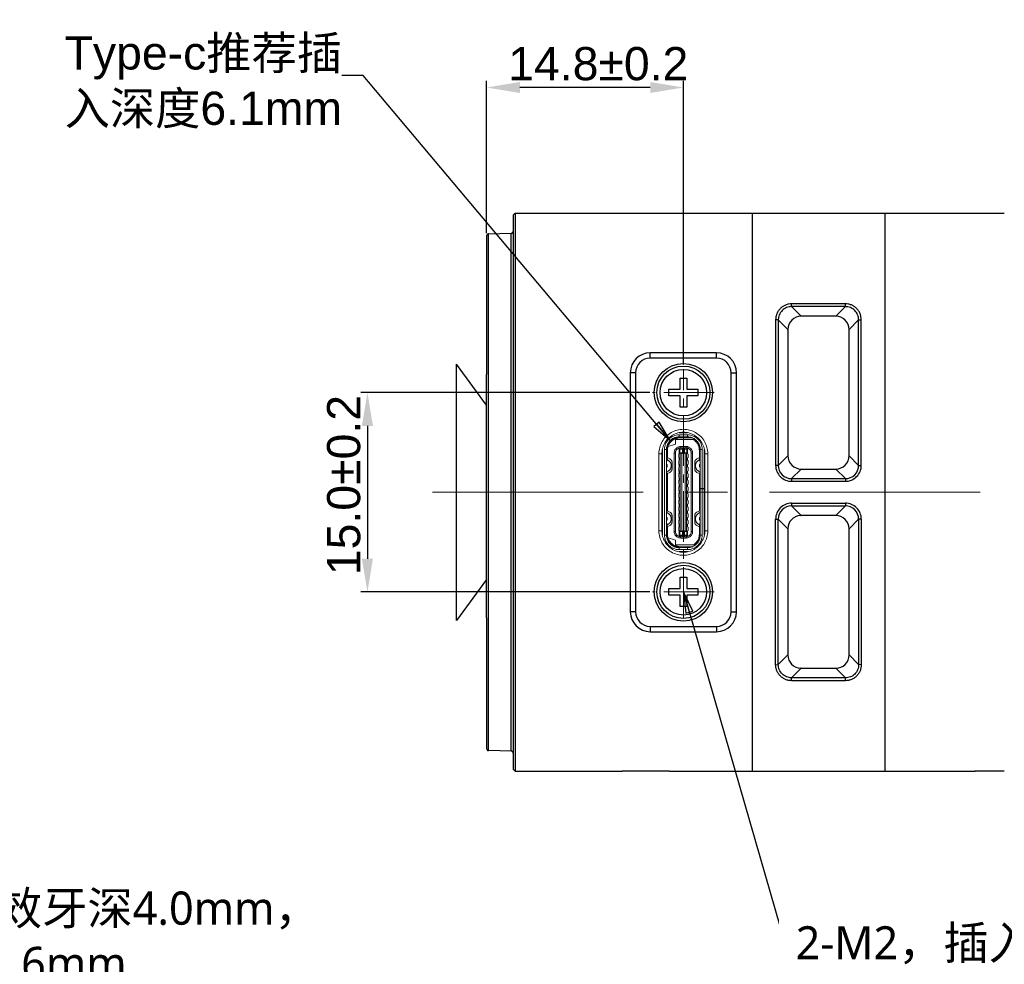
# Model space of a CAD drawing. Header units: millimetres. Extents: x 5359 to 5801, y -1494 to -1181.
# Tile 20 of 22: x 5662 to 5736, y -1326 to -1255. Entities that reach past the tile are written whole.
import ezdxf

# ---------------------------------------------------------------- set-up
doc = ezdxf.new("R2010")
doc.units = ezdxf.units.MM
doc.linetypes.add('CENTER', pattern=[50.8, 31.75, -6.35, 6.35, -6.35])
doc.linetypes.add('CENTER2', pattern=[28.575, 19.05, -3.175, 3.175, -3.175])
doc.layers.add('06___PRT_ALL_SURFS', color=7, linetype='Continuous')
doc.styles.add('HANA', font='arial.ttf')
doc.styles.get("Standard").update_dxf_attribs({"font": 'AcadEref.ttf'})
doc.styles.add('微软雅黑', font='txt')
doc.dimstyles.new('HANA$0', dxfattribs={"dimtxt": 2.5, "dimasz": 2.5, "dimexe": 0.5, "dimexo": 0.2, "dimgap": 0.5, "dimtad": 1, "dimzin": 1, "dimdsep": 46, "dimtxsty": 'HANA', "dimcen": 0, "dimclrd": 3, "dimclre": 3, "dimclrt": 4, "dimadec": 0, "dimazin": 0, "dimtfac": 1, "dimtmove": 0, "dimatfit": 3, "dimfxl": 1, "dimtzin": 0, "dimarcsym": 0})
doc.dimstyles.get("Standard").update_dxf_attribs({"dimtxt": 0.15625, "dimasz": 0.1875, "dimexe": 0.18, "dimexo": 0.0625, "dimgap": 0.09, "dimtad": 0, "dimtih": 1, "dimtoh": 1, "dimdec": 3, "dimzin": 4, "dimdsep": 46, "dimtxsty": 'Standard', "dimblk": 'CLOSED', "dimblk1": 'CLOSED', "dimblk2": 'CLOSED', "dimcen": 0.09, "dimadec": 0, "dimazin": 0, "dimtp": 0.001, "dimtm": 0.001, "dimtfac": 1, "dimtdec": 3, "dimtofl": 0, "dimtmove": 0, "dimatfit": 3, "dimldrblk": 'CLOSED', "dimfxl": 1, "dimtolj": 1, "dimtzin": 4, "dimarcsym": 0})

# ---------------------------------------------------------------- blocks, each defined once
blk = doc.blocks.new('*D54')
at = {"color": 3, "lineweight": -2}
for p, q in [((5696.696, -1270.632), (5696.696, -1259.16)), ((5711.516, -1280.508), (5711.516, -1259.16)), ((5709.016, -1259.66), (5699.196, -1259.66))]:
    blk.add_line(p, q, dxfattribs=at)
at = {"color": 3}
for points in [[(5699.196, -1259.243), (5699.196, -1260.076), (5696.696, -1259.66)], [(5709.016, -1260.076), (5709.016, -1259.243), (5711.516, -1259.66)]]:
    blk.add_solid(points, dxfattribs=at)
at = {"layer": 'Defpoints', "color": 0}
for p in [(5696.696, -1259.66), (5696.696, -1270.832), (5711.516, -1280.708)]:
    blk.add_point(p, dxfattribs=at)
at = {"color": 4, "lineweight": 5, "insert": (5705.106, -1257.883), "char_height": 2.5, "attachment_point": 5, "style": 'HANA'}
blk.add_mtext('14.8%%p0.2', dxfattribs=at)
blk = doc.blocks.new('_CLOSED')
at = {"color": 0, "linetype": 'ByBlock'}
for p, q in [((0, 0), (-1, 0.167)), ((-1, 0.167), (-1, -0.167)), ((-1, -0.167), (0, 0)), ((-1, 0), (0, 0))]:
    blk.add_line(p, q, dxfattribs=at)
blk = doc.blocks.new('*D64')
at = {"color": 3, "lineweight": -2}
for p, q in [((5708.987, -1282.634), (5687.215, -1282.634)), ((5687.715, -1285.134), (5687.715, -1295.134)), ((5708.987, -1297.634), (5687.215, -1297.634))]:
    blk.add_line(p, q, dxfattribs=at)
at = {"color": 3}
for points in [[(5688.131, -1285.134), (5687.298, -1285.134), (5687.715, -1282.634)], [(5687.298, -1295.134), (5688.131, -1295.134), (5687.715, -1297.634)]]:
    blk.add_solid(points, dxfattribs=at)
at = {"layer": 'Defpoints', "color": 0}
for p in [(5709.187, -1282.634), (5687.715, -1297.634), (5709.187, -1297.634)]:
    blk.add_point(p, dxfattribs=at)
at = {"color": 4, "lineweight": 5, "insert": (5685.938, -1289.592), "char_height": 2.5, "attachment_point": 5, "rotation": 90, "style": 'HANA'}
blk.add_mtext('{\\fSimSun|b0|i0|c134|p34;\\C1;}15.0%%p0.2', dxfattribs=at)

msp = doc.modelspace()

# ---------------------------------------------------------------- linework, layer by layer
at = {"color": 7, "linetype": 'Continuous'}
for p, q in [((5698.696, -1269.283), (5698.846, -1269.132)), ((5698.847, -1269.132), (5698.846, -1311.135)), ((5698.847, -1269.132), (5698.847, -1269.132)), ((5698.847, -1269.132), (5735.696, -1269.132)), ((5716.696, -1269.132), (5716.696, -1311.135)), ((5726.696, -1269.132), (5726.696, -1311.135)), ((5698.696, -1269.283), (5698.696, -1310.985)), ((5696.842, -1270.682), (5696.831, -1270.683)), ((5696.842, -1270.682), (5698.55, -1270.637)), ((5696.842, -1309.585), (5696.842, -1270.682)), ((5698.55, -1270.637), (5698.571, -1270.635)), ((5698.55, -1309.63), (5698.55, -1270.637)), ((5696.696, -1270.832), (5696.696, -1270.832)), ((5696.696, -1270.832), (5696.696, -1270.832)), ((5696.696, -1270.832), (5696.696, -1281.279)), ((5719.671, -1276.159), (5719.671, -1275.946)), ((5723.721, -1275.946), (5719.671, -1275.946)), ((5723.721, -1276.159), (5719.671, -1276.159)), ((5719.671, -1276.159), (5720.396, -1276.883)), ((5723.721, -1276.159), (5722.997, -1276.883)), ((5723.721, -1276.159), (5723.721, -1275.946)), ((5718.47, -1277.152), (5718.47, -1288.11)), ((5718.67, -1277.157), (5719.396, -1277.883)), ((5722.997, -1276.883), (5720.396, -1276.883)), ((5724.722, -1277.157), (5723.996, -1277.883)), ((5724.923, -1288.11), (5724.922, -1277.152)), ((5719.396, -1277.883), (5719.396, -1287.384)), ((5723.996, -1287.384), (5723.996, -1277.883)), ((5709.016, -1280.034), (5709.016, -1279.634)), ((5714.016, -1279.634), (5709.016, -1279.634)), ((5714.016, -1280.034), (5709.016, -1280.034)), ((5714.016, -1280.034), (5714.016, -1279.634)), ((5696.696, -1299.584), (5696.696, -1281.279)), ((5707.516, -1281.134), (5707.516, -1299.134)), ((5707.916, -1281.134), (5707.516, -1281.134)), ((5707.916, -1281.134), (5707.916, -1299.134)), ((5711.266, -1282.384), (5711.266, -1281.534)), ((5711.266, -1281.534), (5711.766, -1281.534)), ((5711.766, -1281.534), (5711.766, -1282.384)), ((5715.116, -1299.134), (5715.116, -1281.134)), ((5715.116, -1281.134), (5715.516, -1281.134)), ((5715.516, -1299.134), (5715.516, -1281.134)), ((5710.416, -1282.884), (5710.416, -1282.384)), ((5710.416, -1282.384), (5711.266, -1282.384)), ((5711.766, -1282.384), (5712.616, -1282.384)), ((5712.616, -1282.384), (5712.616, -1282.884)), ((5711.266, -1282.884), (5710.416, -1282.884)), ((5711.266, -1283.734), (5711.266, -1282.884)), ((5711.766, -1282.884), (5711.766, -1283.734)), ((5712.616, -1282.884), (5711.766, -1282.884)), ((5711.766, -1283.734), (5711.266, -1283.734)), ((5718.67, -1288.11), (5719.396, -1287.384)), ((5724.723, -1288.11), (5723.996, -1287.384)), ((5718.67, -1288.11), (5718.47, -1288.11)), ((5719.669, -1289.11), (5720.396, -1288.383)), ((5720.396, -1288.383), (5722.997, -1288.383)), ((5723.723, -1289.11), (5722.997, -1288.383)), ((5724.723, -1288.11), (5724.923, -1288.11)), ((5719.669, -1289.11), (5723.723, -1289.11)), ((5719.669, -1289.11), (5719.669, -1289.31)), ((5723.723, -1289.11), (5723.723, -1289.31)), ((5719.669, -1289.31), (5723.723, -1289.31)), ((5719.669, -1290.957), (5723.723, -1290.957)), ((5719.669, -1290.957), (5719.669, -1291.157)), ((5719.669, -1291.157), (5723.723, -1291.157)), ((5719.669, -1291.157), (5720.394, -1291.882)), ((5723.723, -1291.157), (5722.997, -1291.883)), ((5723.723, -1290.957), (5723.723, -1291.157)), ((5718.47, -1292.156), (5718.67, -1292.156)), ((5718.47, -1303.114), (5718.47, -1292.156)), ((5718.67, -1292.156), (5719.395, -1292.881)), ((5720.36, -1291.883), (5720.388, -1291.882)), ((5722.997, -1291.883), (5720.36, -1291.883)), ((5720.388, -1291.882), (5720.394, -1291.882)), ((5724.723, -1292.156), (5723.996, -1292.883)), ((5724.923, -1292.156), (5724.723, -1292.156)), ((5724.923, -1292.156), (5724.922, -1303.114)), ((5719.395, -1292.881), (5719.395, -1302.385)), ((5723.996, -1302.384), (5723.996, -1292.883)), ((5711.266, -1297.384), (5711.266, -1296.534)), ((5711.266, -1296.534), (5711.766, -1296.534)), ((5711.766, -1296.534), (5711.766, -1297.384)), ((5710.416, -1297.884), (5710.416, -1297.384)), ((5710.416, -1297.384), (5711.266, -1297.384)), ((5711.766, -1297.384), (5712.616, -1297.384)), ((5712.616, -1297.384), (5712.616, -1297.884)), ((5711.266, -1297.884), (5710.416, -1297.884)), ((5711.266, -1298.734), (5711.266, -1297.884)), ((5711.766, -1297.884), (5711.766, -1298.734)), ((5712.616, -1297.884), (5711.766, -1297.884)), ((5711.766, -1298.734), (5711.266, -1298.734)), ((5696.696, -1299.584), (5696.696, -1309.435)), ((5707.916, -1299.134), (5707.516, -1299.134)), ((5715.116, -1299.134), (5715.516, -1299.134)), ((5709.016, -1300.234), (5709.016, -1300.634)), ((5709.016, -1300.234), (5714.016, -1300.234)), ((5714.016, -1300.234), (5714.016, -1300.634)), ((5709.016, -1300.634), (5714.016, -1300.634)), ((5718.67, -1303.11), (5719.395, -1302.385)), ((5724.722, -1303.11), (5723.996, -1302.384)), ((5718.47, -1303.114), (5718.67, -1303.11)), ((5724.922, -1303.114), (5724.722, -1303.11)), ((5719.671, -1304.108), (5720.394, -1303.384)), ((5720.36, -1303.383), (5722.997, -1303.383)), ((5720.36, -1303.383), (5720.37, -1303.383)), ((5720.394, -1303.384), (5720.37, -1303.383)), ((5723.721, -1304.108), (5722.997, -1303.383)), ((5723.721, -1304.108), (5719.671, -1304.108)), ((5719.671, -1304.32), (5719.671, -1304.108)), ((5723.721, -1304.32), (5719.671, -1304.32)), ((5723.721, -1304.32), (5723.721, -1304.108)), ((5696.696, -1309.435), (5696.696, -1309.435)), ((5696.696, -1309.435), (5696.696, -1309.435)), ((5698.55, -1309.63), (5696.842, -1309.585)), ((5698.846, -1311.135), (5698.696, -1310.985)), ((5698.846, -1311.135), (5698.846, -1311.135)), ((5698.846, -1311.135), (5698.846, -1311.135)), ((5698.846, -1311.135), (5706.909, -1311.135)), ((5698.846, -1311.135), (5698.846, -1311.135)), ((5710.483, -1311.135), (5729.909, -1311.135)), ((5733.483, -1311.135), (5733.496, -1311.135)), ((5735.695, -1311.135), (5733.483, -1311.135))]:
    msp.add_line(p, q, dxfattribs=at)
at = {"color": 6, "linetype": 'CENTER2', "lineweight": 5, "ltscale": 0.2}
for p, q in [((5711.516, -1299.584), (5711.516, -1280.862)), ((5713.845, -1282.634), (5709.187, -1282.634)), ((5713.845, -1297.634), (5709.187, -1297.634))]:
    msp.add_line(p, q, dxfattribs=at)
at = {"color": 6, "linetype": 'CENTER2', "lineweight": 5}
for p, q in [((5710.916, -1286.524), (5710.916, -1286.074)), ((5710.916, -1286.074), (5711.016, -1286.074)), ((5712.358, -1286.174), (5710.916, -1286.174)), ((5711.016, -1286.174), (5711.016, -1286.074)), ((5711.836, -1285.664), (5711.196, -1285.664)), ((5711.196, -1285.814), (5711.196, -1285.964)), ((5711.196, -1285.814), (5711.836, -1285.814)), ((5711.836, -1285.964), (5711.196, -1285.964)), ((5711.261, -1285.984), (5711.261, -1286.034)), ((5712.028, -1285.984), (5711.261, -1285.984)), ((5712.194, -1286.034), (5711.261, -1286.034)), ((5711.761, -1285.964), (5711.761, -1285.984)), ((5711.836, -1285.964), (5711.836, -1285.814)), ((5709.946, -1293.354), (5709.946, -1286.914)), ((5710.096, -1286.914), (5710.096, -1293.354)), ((5710.246, -1286.914), (5710.096, -1286.914)), ((5710.246, -1286.914), (5710.246, -1293.354)), ((5710.261, -1286.984), (5710.246, -1286.984)), ((5710.261, -1287.49), (5710.261, -1286.984)), ((5710.311, -1286.984), (5710.261, -1286.984)), ((5710.916, -1286.524), (5710.296, -1286.723)), ((5710.311, -1287.534), (5710.311, -1286.984)), ((5711.196, -1287.229), (5711.196, -1286.807)), ((5711.246, -1286.889), (5711.246, -1287.154)), ((5711.246, -1286.889), (5711.441, -1286.889)), ((5711.441, -1286.901), (5711.246, -1286.901)), ((5711.316, -1286.689), (5711.316, -1286.889)), ((5711.716, -1286.689), (5711.316, -1286.689)), ((5711.316, -1286.789), (5711.716, -1286.789)), ((5711.441, -1286.789), (5711.441, -1287.223)), ((5711.591, -1286.81), (5711.441, -1286.81)), ((5711.591, -1287.223), (5711.591, -1286.789)), ((5711.591, -1286.889), (5711.786, -1286.889)), ((5711.786, -1286.901), (5711.591, -1286.901)), ((5711.716, -1286.889), (5711.716, -1286.689)), ((5711.786, -1287.154), (5711.786, -1286.889)), ((5711.836, -1287.229), (5711.836, -1286.807)), ((5712.721, -1287.534), (5712.721, -1286.984)), ((5712.771, -1286.984), (5712.721, -1286.984)), ((5712.771, -1287.477), (5712.771, -1286.984)), ((5712.786, -1286.984), (5712.771, -1286.984)), ((5712.786, -1289.854), (5712.786, -1286.914)), ((5712.786, -1286.914), (5712.936, -1286.914)), ((5712.936, -1289.854), (5712.936, -1286.914)), ((5713.086, -1286.914), (5713.086, -1289.854)), ((5709.675, -1293.033), (5709.675, -1287.234)), ((5709.675, -1287.234), (5709.896, -1287.234)), ((5709.896, -1293.034), (5709.896, -1287.234)), ((5710.246, -1287.134), (5710.261, -1287.134)), ((5710.271, -1287.49), (5710.271, -1287.776)), ((5710.296, -1287.734), (5710.296, -1287.534)), ((5710.296, -1287.67), (5710.43, -1287.766)), ((5710.299, -1287.528), (5710.495, -1287.626)), ((5710.816, -1293.079), (5710.816, -1287.189)), ((5710.916, -1287.189), (5710.816, -1287.189)), ((5710.916, -1287.189), (5710.916, -1293.079)), ((5711.166, -1287.259), (5711.196, -1287.229)), ((5711.166, -1287.509), (5711.166, -1287.259)), ((5711.196, -1287.539), (5711.166, -1287.509)), ((5711.166, -1287.759), (5711.196, -1287.729)), ((5711.166, -1288.009), (5711.166, -1287.759)), ((5711.196, -1287.539), (5711.196, -1287.729)), ((5711.246, -1287.154), (5711.271, -1287.166)), ((5711.271, -1293.101), (5711.271, -1287.166)), ((5711.298, -1287.176), (5711.441, -1287.176)), ((5711.391, -1287.223), (5711.391, -1293.044)), ((5711.441, -1287.223), (5711.391, -1287.223)), ((5711.441, -1287.063), (5711.591, -1287.063)), ((5711.591, -1287.156), (5711.441, -1287.156)), ((5711.591, -1287.176), (5711.734, -1287.176)), ((5711.641, -1287.223), (5711.591, -1287.223)), ((5711.641, -1293.044), (5711.641, -1287.223)), ((5711.761, -1287.166), (5711.786, -1287.154)), ((5711.761, -1287.166), (5711.761, -1293.101)), ((5711.836, -1287.229), (5711.866, -1287.259)), ((5711.866, -1287.509), (5711.836, -1287.539)), ((5711.836, -1287.729), (5711.836, -1287.539)), ((5711.866, -1287.759), (5711.836, -1287.729)), ((5711.866, -1287.509), (5711.866, -1287.259)), ((5711.866, -1288.009), (5711.866, -1287.759)), ((5712.116, -1293.079), (5712.116, -1287.189)), ((5712.216, -1287.189), (5712.116, -1287.189)), ((5712.216, -1287.189), (5712.216, -1293.079)), ((5712.738, -1287.525), (5712.537, -1287.626)), ((5712.602, -1287.766), (5712.736, -1287.67)), ((5712.736, -1287.52), (5712.736, -1287.747)), ((5712.761, -1287.79), (5712.761, -1287.477)), ((5712.771, -1287.134), (5712.786, -1287.134)), ((5712.786, -1287.167), (5712.771, -1287.167)), ((5712.771, -1287.23), (5712.786, -1287.23)), ((5712.786, -1287.359), (5712.771, -1287.359)), ((5713.106, -1287.169), (5713.086, -1287.169)), ((5713.086, -1287.349), (5713.105, -1287.349)), ((5713.106, -1287.419), (5713.086, -1287.419)), ((5713.086, -1287.599), (5713.105, -1287.599)), ((5713.106, -1287.669), (5713.086, -1287.669)), ((5713.106, -1287.169), (5713.106, -1287.349)), ((5713.106, -1287.419), (5713.106, -1287.599)), ((5713.106, -1287.849), (5713.106, -1287.669)), ((5713.136, -1287.234), (5713.136, -1293.033)), ((5713.357, -1287.234), (5713.136, -1287.234)), ((5713.357, -1287.234), (5713.357, -1293.033)), ((5710.255, -1288.009), (5710.246, -1288.003)), ((5710.246, -1288.264), (5710.255, -1288.258)), ((5710.43, -1288.501), (5710.246, -1288.634)), ((5710.261, -1288.253), (5710.261, -1288.015)), ((5710.296, -1288.177), (5710.296, -1288.091)), ((5710.596, -1288.177), (5710.596, -1288.091)), ((5710.661, -1288.373), (5710.661, -1287.894)), ((5711.196, -1288.039), (5711.166, -1288.009)), ((5711.166, -1288.259), (5711.196, -1288.229)), ((5711.166, -1288.259), (5711.166, -1288.509)), ((5711.196, -1288.539), (5711.166, -1288.509)), ((5711.196, -1288.039), (5711.196, -1288.229)), ((5711.836, -1288.039), (5711.866, -1288.009)), ((5711.836, -1288.229), (5711.836, -1288.039)), ((5711.836, -1288.229), (5711.866, -1288.259)), ((5711.836, -1288.539), (5711.866, -1288.509)), ((5711.866, -1288.509), (5711.866, -1288.259)), ((5712.371, -1287.894), (5712.371, -1288.373)), ((5712.436, -1288.091), (5712.436, -1288.177)), ((5712.786, -1288.634), (5712.602, -1288.501)), ((5712.736, -1288.091), (5712.736, -1288.177)), ((5712.771, -1288.253), (5712.771, -1288.015)), ((5712.786, -1288.003), (5712.778, -1288.009)), ((5712.778, -1288.258), (5712.786, -1288.264)), ((5713.086, -1287.849), (5713.105, -1287.849)), ((5713.106, -1287.919), (5713.086, -1287.919)), ((5713.086, -1288.099), (5713.106, -1288.099)), ((5713.106, -1288.169), (5713.086, -1288.169)), ((5713.086, -1288.349), (5713.105, -1288.349)), ((5713.106, -1288.419), (5713.086, -1288.419)), ((5713.106, -1287.919), (5713.106, -1288.099)), ((5713.106, -1288.349), (5713.106, -1288.169)), ((5713.106, -1288.419), (5713.106, -1288.599)), ((5710.261, -1289.169), (5710.246, -1289.169)), ((5710.261, -1291.634), (5710.261, -1288.634)), ((5710.261, -1288.759), (5710.495, -1288.642)), ((5710.311, -1288.734), (5710.311, -1291.534)), ((5711.166, -1288.759), (5711.196, -1288.729)), ((5711.166, -1288.759), (5711.166, -1289.009)), ((5711.196, -1289.039), (5711.166, -1289.009)), ((5711.166, -1289.259), (5711.196, -1289.229)), ((5711.196, -1288.539), (5711.196, -1288.729)), ((5711.196, -1289.039), (5711.196, -1289.229)), ((5711.836, -1288.729), (5711.836, -1288.539)), ((5711.836, -1288.729), (5711.866, -1288.759)), ((5711.836, -1289.039), (5711.866, -1289.009)), ((5711.836, -1289.229), (5711.836, -1289.039)), ((5711.866, -1289.259), (5711.836, -1289.229)), ((5711.866, -1289.009), (5711.866, -1288.759)), ((5712.537, -1288.642), (5712.771, -1288.759)), ((5712.721, -1288.734), (5712.721, -1291.534)), ((5712.766, -1289.034), (5712.786, -1289.034)), ((5712.771, -1291.634), (5712.771, -1288.634)), ((5712.786, -1288.859), (5712.771, -1288.859)), ((5712.771, -1289.009), (5712.786, -1289.009)), ((5713.086, -1288.599), (5713.105, -1288.599)), ((5713.106, -1288.669), (5713.086, -1288.669)), ((5713.086, -1288.849), (5713.105, -1288.849)), ((5713.106, -1288.919), (5713.086, -1288.919)), ((5713.086, -1289.099), (5713.105, -1289.099)), ((5713.106, -1289.169), (5713.086, -1289.169)), ((5713.106, -1288.669), (5713.106, -1288.849)), ((5713.106, -1288.919), (5713.106, -1289.099)), ((5713.106, -1289.169), (5713.106, -1289.349)), ((5710.246, -1289.349), (5710.261, -1289.349)), ((5711.166, -1289.259), (5711.166, -1289.509)), ((5711.196, -1289.539), (5711.166, -1289.509)), ((5711.166, -1289.759), (5711.196, -1289.729)), ((5711.166, -1289.759), (5711.166, -1290.009)), ((5711.196, -1289.539), (5711.196, -1289.729)), ((5711.836, -1289.539), (5711.866, -1289.509)), ((5711.836, -1289.729), (5711.836, -1289.539)), ((5711.866, -1289.759), (5711.836, -1289.729)), ((5711.866, -1289.509), (5711.866, -1289.259)), ((5711.866, -1290.009), (5711.866, -1289.759)), ((5712.786, -1289.854), (5713.086, -1289.854)), ((5712.786, -1293.354), (5712.786, -1289.874)), ((5713.086, -1289.874), (5712.786, -1289.874)), ((5712.936, -1293.354), (5712.936, -1289.874)), ((5713.086, -1289.349), (5713.105, -1289.349)), ((5713.106, -1289.419), (5713.086, -1289.419)), ((5713.086, -1289.599), (5713.106, -1289.599)), ((5713.106, -1289.669), (5713.086, -1289.669)), ((5713.086, -1289.849), (5713.105, -1289.849)), ((5713.086, -1293.354), (5713.086, -1289.874)), ((5713.106, -1289.919), (5713.086, -1289.919)), ((5713.106, -1289.419), (5713.106, -1289.599)), ((5713.106, -1289.669), (5713.106, -1289.849)), ((5713.106, -1289.919), (5713.106, -1290.099)), ((5711.196, -1290.039), (5711.166, -1290.009)), ((5711.166, -1290.259), (5711.196, -1290.229)), ((5711.166, -1290.259), (5711.166, -1290.509)), ((5711.196, -1290.539), (5711.166, -1290.509)), ((5711.166, -1290.759), (5711.196, -1290.729)), ((5711.196, -1290.039), (5711.196, -1290.229)), ((5711.196, -1290.539), (5711.196, -1290.729)), ((5711.836, -1290.039), (5711.866, -1290.009)), ((5711.836, -1290.229), (5711.836, -1290.039)), ((5711.866, -1290.259), (5711.836, -1290.229)), ((5711.836, -1290.539), (5711.866, -1290.509)), ((5711.836, -1290.729), (5711.836, -1290.539)), ((5711.866, -1290.759), (5711.836, -1290.729)), ((5711.866, -1290.259), (5711.866, -1290.509)), ((5713.086, -1290.099), (5713.105, -1290.099)), ((5713.106, -1290.169), (5713.086, -1290.169)), ((5713.086, -1290.349), (5713.105, -1290.349)), ((5713.106, -1290.419), (5713.086, -1290.419)), ((5713.086, -1290.599), (5713.106, -1290.599)), ((5713.106, -1290.669), (5713.086, -1290.669)), ((5713.106, -1290.169), (5713.106, -1290.349)), ((5713.106, -1290.599), (5713.106, -1290.419)), ((5713.106, -1290.849), (5713.106, -1290.669)), ((5710.261, -1291.169), (5710.246, -1291.169)), ((5710.246, -1291.349), (5710.261, -1291.349)), ((5711.166, -1290.759), (5711.166, -1291.009)), ((5711.196, -1291.039), (5711.166, -1291.009)), ((5711.166, -1291.259), (5711.196, -1291.229)), ((5711.166, -1291.259), (5711.166, -1291.509)), ((5711.196, -1291.039), (5711.196, -1291.229)), ((5711.836, -1291.039), (5711.866, -1291.009)), ((5711.836, -1291.229), (5711.836, -1291.039)), ((5711.866, -1291.259), (5711.836, -1291.229)), ((5711.866, -1290.759), (5711.866, -1291.009)), ((5711.866, -1291.259), (5711.866, -1291.509)), ((5712.786, -1291.234), (5712.766, -1291.234)), ((5712.786, -1291.259), (5712.771, -1291.259)), ((5712.771, -1291.409), (5712.786, -1291.409)), ((5713.086, -1290.849), (5713.105, -1290.849)), ((5713.106, -1290.919), (5713.086, -1290.919)), ((5713.086, -1291.099), (5713.105, -1291.099)), ((5713.106, -1291.169), (5713.086, -1291.169)), ((5713.086, -1291.349), (5713.105, -1291.349)), ((5713.106, -1291.419), (5713.086, -1291.419)), ((5713.106, -1290.919), (5713.106, -1291.099)), ((5713.106, -1291.349), (5713.106, -1291.169)), ((5713.106, -1291.419), (5713.106, -1291.599)), ((5710.246, -1291.634), (5710.43, -1291.766)), ((5710.255, -1292.009), (5710.246, -1292.003)), ((5710.261, -1291.509), (5710.495, -1291.626)), ((5710.261, -1292.253), (5710.261, -1292.015)), ((5710.296, -1292.091), (5710.296, -1292.177)), ((5710.596, -1292.091), (5710.596, -1292.177)), ((5710.661, -1292.373), (5710.661, -1291.894)), ((5711.196, -1291.539), (5711.166, -1291.509)), ((5711.166, -1291.759), (5711.196, -1291.729)), ((5711.166, -1291.759), (5711.166, -1292.009)), ((5711.196, -1292.039), (5711.166, -1292.009)), ((5711.196, -1291.539), (5711.196, -1291.729)), ((5711.196, -1292.039), (5711.196, -1292.229)), ((5711.836, -1291.539), (5711.866, -1291.509)), ((5711.836, -1291.729), (5711.836, -1291.539)), ((5711.866, -1291.759), (5711.836, -1291.729)), ((5711.836, -1292.039), (5711.866, -1292.009)), ((5711.836, -1292.229), (5711.836, -1292.039)), ((5711.866, -1291.759), (5711.866, -1292.009)), ((5712.371, -1291.894), (5712.371, -1292.373)), ((5712.436, -1292.091), (5712.436, -1292.177)), ((5712.771, -1291.509), (5712.537, -1291.626)), ((5712.602, -1291.766), (5712.786, -1291.634)), ((5712.736, -1292.091), (5712.736, -1292.177)), ((5712.771, -1292.253), (5712.771, -1292.015)), ((5712.786, -1292.003), (5712.778, -1292.009)), ((5713.086, -1291.599), (5713.105, -1291.599)), ((5713.106, -1291.669), (5713.086, -1291.669)), ((5713.086, -1291.849), (5713.105, -1291.849)), ((5713.106, -1291.919), (5713.086, -1291.919)), ((5713.086, -1292.099), (5713.106, -1292.099)), ((5713.106, -1292.169), (5713.086, -1292.169)), ((5713.106, -1291.669), (5713.106, -1291.849)), ((5713.106, -1292.099), (5713.106, -1291.919)), ((5713.106, -1292.169), (5713.106, -1292.349)), ((5710.246, -1292.264), (5710.255, -1292.258)), ((5710.261, -1293.284), (5710.261, -1292.777)), ((5710.271, -1292.49), (5710.271, -1292.776)), ((5710.43, -1292.501), (5710.296, -1292.598)), ((5710.296, -1292.734), (5710.296, -1292.534)), ((5710.299, -1292.74), (5710.495, -1292.642)), ((5710.311, -1292.734), (5710.311, -1293.284)), ((5711.166, -1292.259), (5711.196, -1292.229)), ((5711.166, -1292.259), (5711.166, -1292.509)), ((5711.196, -1292.539), (5711.166, -1292.509)), ((5711.166, -1292.759), (5711.196, -1292.729)), ((5711.166, -1292.759), (5711.166, -1293.009)), ((5711.196, -1292.539), (5711.196, -1292.729)), ((5711.866, -1292.259), (5711.836, -1292.229)), ((5711.836, -1292.539), (5711.866, -1292.509)), ((5711.836, -1292.729), (5711.836, -1292.539)), ((5711.866, -1292.759), (5711.836, -1292.729)), ((5711.866, -1292.259), (5711.866, -1292.509)), ((5711.866, -1292.759), (5711.866, -1293.009)), ((5712.537, -1292.642), (5712.733, -1292.74)), ((5712.736, -1292.598), (5712.602, -1292.501)), ((5712.721, -1293.284), (5712.721, -1292.734)), ((5712.736, -1292.534), (5712.736, -1292.734)), ((5712.761, -1292.777), (5712.761, -1292.49)), ((5712.771, -1293.284), (5712.771, -1292.777)), ((5712.771, -1292.909), (5712.786, -1292.909)), ((5712.778, -1292.258), (5712.786, -1292.264)), ((5713.086, -1292.349), (5713.105, -1292.349)), ((5713.106, -1292.419), (5713.086, -1292.419)), ((5713.086, -1292.599), (5713.105, -1292.599)), ((5713.106, -1292.669), (5713.086, -1292.669)), ((5713.086, -1292.849), (5713.105, -1292.849)), ((5713.106, -1292.919), (5713.086, -1292.919)), ((5713.106, -1292.419), (5713.106, -1292.599)), ((5713.106, -1292.669), (5713.106, -1292.849)), ((5713.106, -1292.919), (5713.106, -1293.099)), ((5709.675, -1293.033), (5709.896, -1293.034)), ((5710.096, -1293.354), (5710.246, -1293.354)), ((5710.261, -1293.134), (5710.246, -1293.134)), ((5710.246, -1293.284), (5710.261, -1293.284)), ((5710.261, -1293.284), (5710.311, -1293.284)), ((5710.916, -1293.744), (5710.296, -1293.545)), ((5710.816, -1293.079), (5710.916, -1293.079)), ((5711.196, -1293.039), (5711.166, -1293.009)), ((5711.196, -1293.46), (5711.196, -1293.039)), ((5711.246, -1293.114), (5711.271, -1293.101)), ((5711.246, -1293.114), (5711.246, -1293.379)), ((5711.246, -1293.366), (5711.441, -1293.366)), ((5711.441, -1293.379), (5711.246, -1293.379)), ((5711.441, -1293.091), (5711.298, -1293.091)), ((5711.316, -1293.379), (5711.316, -1293.579)), ((5711.716, -1293.479), (5711.316, -1293.479)), ((5711.716, -1293.579), (5711.316, -1293.579)), ((5711.391, -1293.044), (5711.441, -1293.044)), ((5711.441, -1293.479), (5711.441, -1293.044)), ((5711.441, -1293.111), (5711.591, -1293.111)), ((5711.591, -1293.204), (5711.441, -1293.204)), ((5711.441, -1293.457), (5711.591, -1293.457)), ((5711.591, -1293.479), (5711.591, -1293.044)), ((5711.591, -1293.044), (5711.641, -1293.044)), ((5711.734, -1293.091), (5711.591, -1293.091)), ((5711.591, -1293.366), (5711.786, -1293.366)), ((5711.786, -1293.379), (5711.591, -1293.379)), ((5711.716, -1293.579), (5711.716, -1293.379)), ((5711.761, -1293.101), (5711.786, -1293.114)), ((5711.786, -1293.379), (5711.786, -1293.114)), ((5711.836, -1293.039), (5711.866, -1293.009)), ((5711.836, -1293.46), (5711.836, -1293.039)), ((5712.116, -1293.079), (5712.216, -1293.079)), ((5712.721, -1293.284), (5712.771, -1293.284)), ((5712.786, -1293.037), (5712.771, -1293.037)), ((5712.771, -1293.1), (5712.786, -1293.1)), ((5712.786, -1293.134), (5712.771, -1293.134)), ((5712.771, -1293.284), (5712.786, -1293.284)), ((5712.786, -1293.354), (5712.936, -1293.354)), ((5713.086, -1293.099), (5713.106, -1293.099)), ((5713.357, -1293.033), (5713.136, -1293.033)), ((5710.916, -1294.194), (5710.916, -1293.744)), ((5712.358, -1294.094), (5710.916, -1294.094)), ((5710.916, -1294.194), (5711.016, -1294.194)), ((5711.016, -1294.094), (5711.016, -1294.194)), ((5711.196, -1294.304), (5711.196, -1294.454)), ((5711.836, -1294.304), (5711.196, -1294.304)), ((5711.261, -1294.234), (5711.261, -1294.284)), ((5712.194, -1294.234), (5711.261, -1294.234)), ((5712.028, -1294.284), (5711.261, -1294.284)), ((5711.761, -1294.284), (5711.761, -1294.304)), ((5711.836, -1294.454), (5711.836, -1294.304)), ((5711.196, -1294.454), (5711.836, -1294.454)), ((5711.836, -1294.604), (5711.196, -1294.604))]:
    msp.add_line(p, q, dxfattribs=at)
at = {"color": 1, "linetype": 'CENTER', "lineweight": 5, "ltscale": 0.5}
msp.add_line((5692.609, -1290.134), (5754.116, -1290.134), dxfattribs=at)
at = {"color": 7, "linetype": 'Continuous'}
for points in [[(5696.842, -1270.682), (5696.828, -1270.683), (5696.804, -1270.688), (5696.781, -1270.697), (5696.76, -1270.709), (5696.742, -1270.724), (5696.726, -1270.743), (5696.713, -1270.763), (5696.704, -1270.786), (5696.698, -1270.809), (5696.696, -1270.832)], [(5696.831, -1270.683), (5696.811, -1270.686), (5696.791, -1270.693), (5696.772, -1270.701), (5696.755, -1270.713), (5696.74, -1270.726)], [(5698.551, -1270.637), (5698.556, -1270.637), (5698.561, -1270.637), (5698.566, -1270.636), (5698.571, -1270.635), (5698.576, -1270.634), (5698.581, -1270.633)], [(5698.572, -1270.635), (5698.596, -1270.629), (5698.618, -1270.619), (5698.638, -1270.606), (5698.655, -1270.59), (5698.671, -1270.571), (5698.682, -1270.55), (5698.691, -1270.527), (5698.695, -1270.504), (5698.695, -1270.503)], [(5698.586, -1270.632), (5698.59, -1270.631), (5698.595, -1270.629), (5698.599, -1270.628), (5698.604, -1270.626), (5698.608, -1270.624), (5698.612, -1270.622), (5698.616, -1270.62), (5698.62, -1270.618), (5698.624, -1270.616), (5698.628, -1270.613), (5698.632, -1270.611), (5698.635, -1270.608), (5698.639, -1270.606), (5698.642, -1270.603), (5698.645, -1270.6)], [(5698.648, -1270.597), (5698.652, -1270.594), (5698.655, -1270.591), (5698.657, -1270.588), (5698.66, -1270.585), (5698.663, -1270.582), (5698.665, -1270.578), (5698.668, -1270.575), (5698.67, -1270.572), (5698.673, -1270.568), (5698.675, -1270.565), (5698.677, -1270.562), (5698.679, -1270.558), (5698.68, -1270.555), (5698.682, -1270.551), (5698.684, -1270.548), (5698.685, -1270.544), (5698.686, -1270.54)], [(5698.688, -1270.537), (5698.689, -1270.533), (5698.69, -1270.53), (5698.691, -1270.526), (5698.692, -1270.523), (5698.693, -1270.519), (5698.693, -1270.516), (5698.694, -1270.513), (5698.694, -1270.509), (5698.695, -1270.506), (5698.695, -1270.503), (5698.696, -1270.499), (5698.696, -1270.496), (5698.696, -1270.493), (5698.696, -1270.49), (5698.696, -1270.488)], [(5696.701, -1270.795), (5696.697, -1270.814), (5696.696, -1270.832)], [(5696.726, -1270.742), (5696.715, -1270.759), (5696.707, -1270.777), (5696.701, -1270.795)], [(5696.696, -1309.435), (5696.697, -1309.453), (5696.701, -1309.472), (5696.707, -1309.491), (5696.715, -1309.509), (5696.726, -1309.526), (5696.74, -1309.541), (5696.755, -1309.554), (5696.772, -1309.566), (5696.791, -1309.575), (5696.811, -1309.581), (5696.831, -1309.584), (5696.842, -1309.585)], [(5698.696, -1309.78), (5698.695, -1309.764), (5698.691, -1309.74), (5698.682, -1309.717), (5698.671, -1309.696), (5698.655, -1309.677), (5698.638, -1309.661), (5698.618, -1309.648), (5698.596, -1309.638), (5698.572, -1309.632), (5698.55, -1309.63)]]:
    msp.add_lwpolyline(points, dxfattribs=at)
for centre, radius in [((5711.516, -1282.634), 2.2), ((5711.516, -1282.634), 2), ((5711.516, -1282.634), 1.75), ((5711.516, -1297.634), 2.2), ((5711.516, -1297.634), 2), ((5711.516, -1297.634), 1.75)]:
    msp.add_circle(centre, radius, dxfattribs=at)
for centre, radius, start, end in [((5720.395, -1277.882), 0.999, 89.98599, 180.01401), ((5722.997, -1277.882), 0.999, 359.98723, 90.01277), ((5709.016, -1281.134), 1.5, 90, 180), ((5709.016, -1281.134), 1.1, 90, 180), ((5714.016, -1281.134), 1.5, 0, 90), ((5714.016, -1281.134), 1.1, 0, 90), ((5720.395, -1287.384), 0.999, 179.98599, 270.01401), ((5722.997, -1287.384), 0.999, 269.98723, 0.01277), ((5719.669, -1288.111), 1.199, 179.98869, 270.01137), ((5719.668, -1288.111), 0.999, 179.97092, 270.02834), ((5723.724, -1288.111), 1.199, 269.98839, 0.01108), ((5723.724, -1288.111), 0.999, 269.97098, 0.02839), ((5719.669, -1292.156), 1.199, 89.98878, 180.01141), ((5719.668, -1292.155), 0.999, 89.97174, 180.02922), ((5723.724, -1292.156), 1.199, 359.98874, 90.0115), ((5723.724, -1292.155), 0.999, 359.97144, 90.0291), ((5720.392, -1292.879), 0.997, 94.18735, 180.07961), ((5720.393, -1292.884), 1.003, 91.86989, 94.2316), ((5720.393, -1292.88), 0.998, 89.93618, 91.86979), ((5722.997, -1292.882), 0.999, 359.98723, 90.01277), ((5709.016, -1299.134), 1.5, 180, 270), ((5709.016, -1299.134), 1.1, 180, 270), ((5714.016, -1299.134), 1.5, 270, 0), ((5714.016, -1299.134), 1.1, 270, 0), ((5720.392, -1302.387), 0.997, 179.92274, 268.13938), ((5722.997, -1302.384), 0.999, 269.98723, 0.01277), ((5720.393, -1302.385), 1, 268.08816, 268.67276), ((5720.393, -1302.387), 0.997, 268.67238, 270.06347)]:
    msp.add_arc(centre, radius, start, end, dxfattribs=at)
at = {"color": 6, "linetype": 'CENTER2', "lineweight": 5}
for centre, radius, start, end in [((5711.516, -1287.234), 1.841, 359.99686, 180.00314), ((5711.516, -1287.234), 1.62, 359.99912, 180.00088), ((5711.196, -1286.914), 1.1, 90, 180), ((5711.196, -1286.914), 0.95, 89.99991, 180), ((5711.261, -1286.984), 1, 90, 180), ((5711.261, -1286.984), 0.95, 111.2976, 180), ((5711.261, -1286.984), 0.95, 90, 106.62092), ((5711.836, -1286.914), 1.1, 0, 90), ((5711.836, -1286.914), 0.95, 359.99977, 90), ((5711.771, -1286.984), 0.95, 0, 58.49896), ((5711.771, -1286.984), 1, 0, 54.09599), ((5711.316, -1287.189), 0.5, 90, 180), ((5711.316, -1287.189), 0.4, 90, 180), ((5711.246, -1286.939), 0.05, 90, 180), ((5711.316, -1287.189), 0.3, 110.94938, 113.57818), ((5711.716, -1287.189), 0.5, 0, 90), ((5711.716, -1287.189), 0.4, 0, 90), ((5711.786, -1286.939), 0.05, 0, 90), ((5711.716, -1287.189), 0.3, 66.42182, 69.05062), ((5710.246, -1287.534), 0.05, 0, 60), ((5710.246, -1287.734), 0.05, 300, 0), ((5710.196, -1288.091), 0.4, 0, 54.22659), ((5710.361, -1287.894), 0.3, 0, 63.43495), ((5708.338, -1292.507), 6.102, 59.97782, 60.11286), ((5714.729, -1292.568), 6.172, 119.8895, 120.02175), ((5712.671, -1287.894), 0.3, 116.56505, 180), ((5712.836, -1288.091), 0.4, 125.77341, 180), ((5712.786, -1287.52), 0.05, 120, 180), ((5712.786, -1287.747), 0.05, 180, 240), ((5712.736, -1287.434), 0.05, 300, 0), ((5710.196, -1288.091), 0.1, 0, 54.22659), ((5710.196, -1288.177), 0.1, 305.77341, 0), ((5710.196, -1288.177), 0.4, 305.77341, 0), ((5710.361, -1288.373), 0.3, 296.56505, 0), ((5712.671, -1288.373), 0.3, 180, 243.43495), ((5712.836, -1288.177), 0.4, 180, 234.22659), ((5712.836, -1288.091), 0.1, 125.77341, 180), ((5712.836, -1288.177), 0.1, 180, 234.22659), ((5712.736, -1287.834), 0.05, 0, 60), ((5710.196, -1292.091), 0.1, 0, 54.22659), ((5710.196, -1292.177), 0.1, 305.77341, 0), ((5710.196, -1292.091), 0.4, 0, 54.22659), ((5710.196, -1292.177), 0.4, 305.77341, 0), ((5710.361, -1291.894), 0.3, 0, 63.43495), ((5712.671, -1291.894), 0.3, 116.56505, 180), ((5712.836, -1292.091), 0.4, 125.77341, 180), ((5712.836, -1292.177), 0.4, 180, 234.22659), ((5712.836, -1292.091), 0.1, 125.77341, 180), ((5712.836, -1292.177), 0.1, 180, 234.22659), ((5710.246, -1292.534), 0.05, 0, 60), ((5710.246, -1292.734), 0.05, 300, 0), ((5710.361, -1292.373), 0.3, 296.56505, 0), ((5712.671, -1292.373), 0.3, 180, 243.43495), ((5712.786, -1292.534), 0.05, 120, 180), ((5712.786, -1292.734), 0.05, 180, 240), ((5712.736, -1292.447), 0.05, 300, 0), ((5712.736, -1292.82), 0.05, 0, 60), ((5711.516, -1293.034), 1.841, 179.99359, 0.00641), ((5711.516, -1293.034), 1.62, 179.99993, 0.00581), ((5711.196, -1293.354), 1.1, 180, 270), ((5711.196, -1293.354), 0.95, 180, 270.00003), ((5711.261, -1293.284), 1, 180, 270), ((5711.261, -1293.284), 0.95, 180, 248.7024), ((5711.316, -1293.079), 0.5, 180, 270), ((5711.316, -1293.079), 0.4, 180, 270), ((5711.246, -1293.329), 0.05, 180, 270), ((5711.316, -1293.079), 0.3, 246.42182, 249.05062), ((5711.716, -1293.079), 0.5, 270, 0), ((5711.716, -1293.079), 0.4, 270, 0), ((5711.786, -1293.329), 0.05, 270, 0), ((5711.716, -1293.079), 0.3, 291.67798, 293.57818), ((5711.836, -1293.354), 1.1, 270, 0), ((5711.836, -1293.354), 0.95, 270, 0.00015), ((5711.771, -1293.284), 0.95, 301.50097, 0), ((5711.771, -1293.284), 1, 305.90401, 0), ((5711.261, -1293.284), 0.95, 253.37908, 270)]:
    msp.add_arc(centre, radius, start, end, dxfattribs=at)
for centre, major_axis, ratio, start_param, end_param in [((5711.246, -1287.207), (-0.0371, 0.0543), 0.616591, 5.44676, 6.760059), ((5711.391, -1287.132), (0.15, 0), 0.375, 3.785094, 4.042206), ((5711.641, -1287.132), (0.15, 0), 0.375, 5.382572, 5.639684), ((5711.786, -1287.207), (0.0371, 0.0543), 0.616591, 5.806311, 7.119611), ((5711.246, -1293.06), (0.0371, 0.0543), 0.616591, 2.664719, 3.978018), ((5711.391, -1293.135), (0.15, 0), 0.375, 2.24098, 2.498092), ((5711.641, -1293.135), (0.15, 0), 0.375, 0.643501, 0.900613), ((5711.786, -1293.06), (-0.0371, 0.0543), 0.616591, 2.305167, 3.618467)]:
    msp.add_ellipse(centre, major_axis=major_axis, ratio=ratio, start_param=start_param, end_param=end_param, dxfattribs=at)
at = {"color": 7, "linetype": 'Continuous'}
for points, knots in [([(5719.671, -1275.946), (5719.594, -1275.946), (5719.437, -1275.961), (5719.21, -1276.03), (5719.001, -1276.142), (5718.817, -1276.294), (5718.666, -1276.479), (5718.554, -1276.691), (5718.485, -1276.918), (5718.47, -1277.074), (5718.47, -1277.152)], [0, 0, 0, 0, 0.123827, 0.248595, 0.373856, 0.499187, 0.625261, 0.751856, 0.876994, 1, 1, 1, 1]), ([(5719.671, -1276.159), (5719.542, -1276.159), (5719.279, -1276.211), (5719.001, -1276.396), (5718.833, -1276.6), (5718.74, -1276.775), (5718.683, -1276.963), (5718.67, -1277.092), (5718.67, -1277.157)], [0, 0, 0, 0, 0.248767, 0.498906, 0.625113, 0.75175, 0.876925, 1, 1, 1, 1]), ([(5724.922, -1277.152), (5724.922, -1277.073), (5724.906, -1276.914), (5724.836, -1276.686), (5724.724, -1276.475), (5724.572, -1276.29), (5724.387, -1276.139), (5724.177, -1276.028), (5723.952, -1275.96), (5723.797, -1275.946), (5723.721, -1275.946)], [0, 0, 0, 0, 0.125357, 0.251444, 0.377587, 0.503231, 0.628966, 0.754677, 0.87851, 1, 1, 1, 1]), ([(5724.722, -1277.157), (5724.722, -1277.026), (5724.669, -1276.762), (5724.481, -1276.484), (5724.276, -1276.319), (5724.101, -1276.227), (5723.913, -1276.171), (5723.784, -1276.159), (5723.721, -1276.159)], [0, 0, 0, 0, 0.250333, 0.501075, 0.627112, 0.753313, 0.87779, 1, 1, 1, 1]), ([(5718.67, -1277.157), (5718.654, -1277.156), (5718.62, -1277.157), (5718.57, -1277.156), (5718.52, -1277.153), (5718.487, -1277.152), (5718.47, -1277.152)], [0, 0, 0, 0, 0.249891, 0.499828, 0.749952, 1, 1, 1, 1]), ([(5718.67, -1277.157), (5718.669, -1278.889), (5718.67, -1282.54), (5718.67, -1286.191), (5718.67, -1288.11)], [0, 0, 0, 0, 0.474464, 1, 1, 1, 1]), ([(5724.722, -1277.157), (5724.739, -1277.156), (5724.772, -1277.157), (5724.822, -1277.156), (5724.872, -1277.153), (5724.905, -1277.152), (5724.922, -1277.152)], [0, 0, 0, 0, 0.249896, 0.499835, 0.749953, 1, 1, 1, 1]), ([(5724.723, -1288.11), (5724.723, -1286.191), (5724.722, -1282.539), (5724.724, -1278.888), (5724.722, -1277.157)], [0, 0, 0, 0, 0.525783, 1, 1, 1, 1]), ([(5718.67, -1303.11), (5718.669, -1301.372), (5718.67, -1297.721), (5718.67, -1294.07), (5718.67, -1292.156)], [0, 0, 0, 0, 0.475834, 1, 1, 1, 1]), ([(5724.723, -1292.156), (5724.723, -1294.071), (5724.722, -1297.722), (5724.723, -1301.373), (5724.722, -1303.11)], [0, 0, 0, 0, 0.524425, 1, 1, 1, 1]), ([(5719.671, -1304.32), (5719.593, -1304.32), (5719.436, -1304.305), (5719.21, -1304.236), (5719.001, -1304.124), (5718.817, -1303.972), (5718.665, -1303.787), (5718.554, -1303.575), (5718.485, -1303.348), (5718.47, -1303.191), (5718.47, -1303.114)], [0, 0, 0, 0, 0.123736, 0.248426, 0.37364, 0.498948, 0.625007, 0.751665, 0.876907, 1, 1, 1, 1]), ([(5719.671, -1304.108), (5719.541, -1304.108), (5719.279, -1304.056), (5719, -1303.871), (5718.833, -1303.667), (5718.74, -1303.492), (5718.683, -1303.304), (5718.67, -1303.174), (5718.67, -1303.11)], [0, 0, 0, 0, 0.248629, 0.498682, 0.62485, 0.751518, 0.876799, 1, 1, 1, 1]), ([(5724.722, -1303.11), (5724.722, -1303.24), (5724.67, -1303.504), (5724.481, -1303.782), (5724.277, -1303.948), (5724.101, -1304.04), (5723.914, -1304.095), (5723.785, -1304.108), (5723.721, -1304.108)], [0, 0, 0, 0, 0.250251, 0.501014, 0.626936, 0.753096, 0.877656, 1, 1, 1, 1]), ([(5724.922, -1303.114), (5724.922, -1303.193), (5724.906, -1303.351), (5724.837, -1303.58), (5724.724, -1303.791), (5724.572, -1303.975), (5724.388, -1304.127), (5724.178, -1304.238), (5723.953, -1304.306), (5723.798, -1304.32), (5723.721, -1304.32)], [0, 0, 0, 0, 0.125228, 0.251321, 0.377547, 0.503185, 0.628819, 0.754491, 0.878394, 1, 1, 1, 1]), ([(5708.696, -1311.13), (5708.299, -1311.13), (5707.768, -1311.131), (5707.173, -1311.134), (5706.974, -1311.135), (5706.909, -1311.135)], [0, 0, 0, 0, 0.666842, 0.891439, 1, 1, 1, 1]), ([(5710.483, -1311.135), (5710.418, -1311.135), (5710.218, -1311.134), (5709.623, -1311.131), (5709.092, -1311.13), (5708.696, -1311.13)], [0, 0, 0, 0, 0.109184, 0.334719, 1, 1, 1, 1]), ([(5729.909, -1311.135), (5729.973, -1311.135), (5730.171, -1311.134), (5730.768, -1311.131), (5731.698, -1311.129), (5732.628, -1311.131), (5733.223, -1311.134), (5733.42, -1311.135), (5733.483, -1311.135)], [0, 0, 0, 0, 0.054013, 0.166217, 0.500576, 0.834612, 0.946836, 1, 1, 1, 1])]:
    msp.add_open_spline(points, degree=3, knots=knots, dxfattribs=at)
at = {"color": 6, "linetype": 'CENTER2', "lineweight": 5}
for points, knots in [([(5711.246, -1286.901), (5711.233, -1286.901), (5711.208, -1286.911), (5711.196, -1286.936), (5711.196, -1286.948)], [0, 0, 0, 0, 0.511619, 1, 1, 1, 1]), ([(5711.836, -1286.948), (5711.836, -1286.936), (5711.825, -1286.911), (5711.799, -1286.901), (5711.786, -1286.901)], [0, 0, 0, 0, 0.488381, 1, 1, 1, 1]), ([(5711.379, -1287.216), (5711.365, -1287.208), (5711.339, -1287.194), (5711.312, -1287.181), (5711.298, -1287.176)], [0, 0, 0, 0, 0.526017, 1, 1, 1, 1]), ([(5711.653, -1287.216), (5711.667, -1287.208), (5711.693, -1287.194), (5711.721, -1287.181), (5711.734, -1287.176)], [0, 0, 0, 0, 0.525994, 1, 1, 1, 1]), ([(5711.196, -1293.319), (5711.196, -1293.331), (5711.208, -1293.357), (5711.233, -1293.366), (5711.246, -1293.366)], [0, 0, 0, 0, 0.488381, 1, 1, 1, 1]), ([(5711.298, -1293.091), (5711.314, -1293.086), (5711.345, -1293.07), (5711.375, -1293.053), (5711.391, -1293.044)], [0, 0, 0, 0, 0.474298, 1, 1, 1, 1]), ([(5711.734, -1293.091), (5711.718, -1293.086), (5711.687, -1293.07), (5711.657, -1293.053), (5711.641, -1293.044)], [0, 0, 0, 0, 0.474321, 1, 1, 1, 1]), ([(5711.786, -1293.366), (5711.799, -1293.366), (5711.825, -1293.357), (5711.836, -1293.331), (5711.836, -1293.319)], [0, 0, 0, 0, 0.511619, 1, 1, 1, 1])]:
    msp.add_open_spline(points, degree=3, knots=knots, dxfattribs=at)
at = {"layer": '06___PRT_ALL_SURFS', "color": 6, "linetype": 'Continuous'}
for p, q in [((5694.418, -1299.78), (5694.418, -1280.487)), ((5696.696, -1283.566), (5694.418, -1280.487)), ((5696.696, -1296.702), (5694.418, -1299.78))]:
    msp.add_line(p, q, dxfattribs=at)

# ---------------------------------------------------------------- dimensions: what is measured, and where the dimension line sits
at = {"lineweight": 5}
dim = msp.add_linear_dim(base=(5696.696, -1259.66), p1=(5711.516, -1280.708), p2=(5696.696, -1270.832), dimstyle='HANA$0', override={"dimdec": 1, "dimtol": 1, "dimtp": 0.2, "dimtm": 0.2, "dimtdec": 1}, dxfattribs=at)
dim.commit()
dim.dimension.update_dxf_attribs({"geometry": '*D54', "text_midpoint": (5705.106, -1259.66), "dimtype": 160})
dim = msp.add_linear_dim(base=(5687.715, -1297.634), p1=(5709.187, -1282.634), p2=(5709.187, -1297.634), angle=90, text='{\\fSimSun|b0|i0|c134|p34;\\C1;}<>', dimstyle='HANA$0', override={"dimdec": 1, "dimtol": 1, "dimtp": 0.2, "dimtm": 0.2, "dimtdec": 1}, dxfattribs=at)
dim.commit()
dim.dimension.update_dxf_attribs({"geometry": '*D64', "text_midpoint": (5687.715, -1289.592), "dimtype": 160})

# ---------------------------------------------------------------- leaders
at = {"color": 3, "linetype": 'ByBlock', "lineweight": 5, "annotation_type": 0, "has_hookline": 1, "hookline_direction": 0}
for points, text_width in [([(5634.844, -1290.134), (5644.121, -1320.338), (5645.721, -1320.338)], 36.9), ([(5711.527, -1297.634), (5718.843, -1322.952), (5720.443, -1322.952)], 42.103)]:
    msp.add_leader(points, dimstyle='Standard', override={"dimasz": 1.6, "dimexe": 0.3998, "dimgap": 0.3998, "dimtad": 0}, dxfattribs=dict(at, text_width=text_width))

# ---------------------------------------------------------------- next in the draw order: texts
at = {"color": 3, "linetype": 'ByBlock', "lineweight": 5, "char_height": 2.5, "attachment_point": 1, "style": '微软雅黑', "bg_fill": 2}
for s, insert, width in [('{\\fArial|b0|i0|c0|p34;Type-c\\fMicrosoft YaHei|b0|i0|c134|p34;推荐插入深度\\fArial|b0|i0|c0|p34;6.1mm}', (5664.9, -1255.807), 20.89774), ('4-M2，有效牙深4.0mm，插入深度4.6mm', (5645.25, -1320.193), 39.43295), ('2-M2，插入前壳深度3.6mm', (5719.972, -1322.807), 46.20825)]:
    msp.add_mtext(s, dxfattribs=dict(at, insert=insert, width=width))

# ---------------------------------------------------------------- next in the draw order: leaders
at = {"color": 3, "linetype": 'ByBlock', "lineweight": 5, "annotation_type": 0, "has_hookline": 1, "hookline_direction": 1}
msp.add_leader([(5710.524, -1286.242), (5687.397, -1258.769), (5685.797, -1258.769)], dimstyle='Standard', override={"dimasz": 1.6, "dimexe": 0.3998, "dimgap": 0.3998, "dimtad": 0}, dxfattribs=at)

doc.saveas('drawing.dxf')
